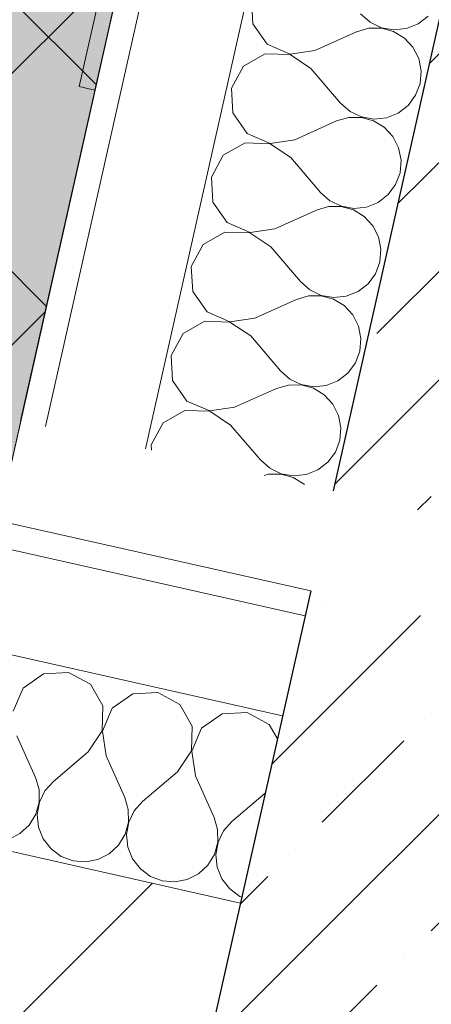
# Model space of a CAD drawing. Header units: millimetres. Extents: x -6990425 to -6520160, y 6117771 to 6220266.
# Tile 53 of 115: x -6927751 to -6927430, y 6140032 to 6140802. Entities that reach past the tile are written whole.
import ezdxf

# ---------------------------------------------------------------- set-up
doc = ezdxf.new("R2010")
doc.units = ezdxf.units.MM
doc.header["$MEASUREMENT"] = 0
for name, color, linetype in [('АР-Стены_внешние_.АР', 7, 'Continuous'), ('АР-Чертеж-Размеры.АР', 7, 'Continuous'), ('ИОС-Шахты и отверстия.АР', 7, 'Continuous')]:
    doc.layers.add(name, color=color, linetype=linetype)
for name, color, linetype, lineweight in [('АР-Стены_внешние_.АР_Ном._пера__1', 7, 'Continuous', 30), ('АР-Стены_внутренние_пилоны.АР_Ном._пера__1', 7, 'Continuous', 30), ('ИОС-Шахты и отверстия.АР_Ном._пера__1', 7, 'Continuous', 0), ('Кровля_Ном._пера__101', 252, 'Continuous', 0), ('Кровля_Ном._пера__120', 7, 'Continuous', 0)]:
    doc.layers.add(name, color=color, linetype=linetype, lineweight=lineweight)
doc.styles.add('РЎР“Р•РќР•Р\xa0Р\x98Р\xa0_РЎРўР\x98Р›Р¬_2', font='GOTHIC.TTF')
doc.dimstyles.new('СГЕНЕРИР_СТИЛЬ__3', dxfattribs={"dimtxt": 150, "dimasz": 237.5, "dimexe": 0.18, "dimexo": 0.0625, "dimgap": 0, "dimtad": 1, "dimdec": 0, "dimzin": 0, "dimdsep": 46, "dimtxsty": 'РЎР“Р•РќР•Р\xa0Р\x98Р\xa0_РЎРўР\x98Р›Р¬_2', "dimblk": 'ARROWHEAD_6', "dimblk1": 'ARROWHEAD_6', "dimblk2": 'ARROWHEAD_6', "dimcen": 0.09, "dimse1": 1, "dimse2": 1, "dimclrd": 7, "dimclre": 7, "dimclrt": 7, "dimazin": 0, "dimtfac": 1, "dimtdec": 4, "dimtmove": 0, "dimatfit": 3, "dimfxl": 1, "dimtolj": 1, "dimtzin": 0, "dimarcsym": 0})
pattern_1 = [(45, (-6566190.34, 6562677.8), (-84.852814, 84.852814), []), (45, (-6566232.77, 6562720.22), (-84.852814, 84.852814), [90, -30, 0, -30])]

# ---------------------------------------------------------------- blocks, each defined once
blk = doc.blocks.new('Лестница Вертикальная 23[13]_5', base_point=(-7155214.67, 6141138.46))
at = {"layer": 'ИОС-Шахты и отверстия.АР_Ном._пера__1', "color": 7, "linetype": 'Continuous', "lineweight": 0, "flags": 128}
blk.add_lwpolyline([(-7155302.67, 6140746.62), (-7155315.06, 6140749.41), (-7155295.58, 6140836.15), (-7155495.99, 6140881.16), (-7155493.21, 6140893.55), (-7155280.41, 6140845.75)], close=True, dxfattribs=at)
blk = doc.blocks.new('Стена_21_5', base_point=(-7155113.47, 6139991.91))
at = {"layer": 'АР-Стены_внешние_.АР', "linetype": 'Continuous', "lineweight": 0, "true_color": 0x000000}
h = blk.add_hatch(dxfattribs=at)
h.set_pattern_fill('ЖЕЛЕЗОБЕТОН__PROJECT__0005', color=18, style=0, pattern_type=2)
h.set_pattern_definition(pattern_1)
h.paths.add_polyline_path([(-7155010.25, 6140071.22), (-7154989.61, 6140087.08), (-7154939.2, 6140311.49), (-7155134.34, 6140355.32), (-7155189.13, 6140111.4)])
h = blk.add_hatch(dxfattribs=at)
h.set_pattern_fill('ЖЕЛЕЗОБЕТОН__PROJECT__0005', color=18, style=0, pattern_type=2)
h.set_pattern_definition(pattern_1)
h.paths.add_polyline_path([(-7155216.69, 6139912.61), (-7155010.25, 6140071.22), (-7155189.13, 6140111.4), (-7155232.96, 6139916.26)])
h = blk.add_hatch(dxfattribs=at)
h.set_pattern_fill('ЖЕЛЕЗОБЕТОН__PROJECT__0005', color=18, style=0, pattern_type=2)
h.set_pattern_definition(pattern_1)
h.paths.add_polyline_path([(-7154989.61, 6140087.08), (-7155010.25, 6140071.22), (-7154993.99, 6140067.57)])
h = blk.add_hatch(dxfattribs=at)
h.set_pattern_fill('ЖЕЛЕЗОБЕТОН__PROJECT__0005', color=18, style=0, pattern_type=2)
h.set_pattern_definition(pattern_1)
h.paths.add_polyline_path([(-7154993.99, 6140067.57), (-7155010.25, 6140071.22), (-7155216.69, 6139912.61), (-7155037.82, 6139872.43)])
at = {"layer": 'АР-Стены_внешние_.АР_Ном._пера__1', "color": 7, "linetype": 'Continuous', "lineweight": 30}
blk.add_line((-7155216.69, 6139912.61), (-7155232.96, 6139916.26), dxfattribs=at)
at = {"layer": 'АР-Стены_внешние_.АР_Ном._пера__1', "color": 7, "linetype": 'Continuous', "lineweight": 30, "flags": 128}
for points in [[(-7155134.34, 6140355.32), (-7155232.96, 6139916.26)], [(-7154989.61, 6140087.08), (-7154939.2, 6140311.49)]]:
    blk.add_lwpolyline(points, dxfattribs=at)
at = {"layer": 'АР-Стены_внутренние_пилоны.АР_Ном._пера__1', "color": 7, "linetype": 'Continuous', "lineweight": 30}
for p, q in [((-7154993.99, 6140067.57), (-7154989.61, 6140087.08)), ((-7155216.69, 6139912.61), (-7155037.82, 6139872.43))]:
    blk.add_line(p, q, dxfattribs=at)
blk = doc.blocks.new('*X56', base_point=(-6566190.34, 6562677.79))
at = {"layer": 'АР-Стены_внешние_.АР_Ном._пера__1', "color": 7, "linetype": 'Continuous', "lineweight": 0}
for p, q in [((-7155342.82, 6140290.52), (-7155358.82, 6140279.35)), ((-7155323.33, 6140291.61), (-7155342.82, 6140290.52)), ((-7155306.18, 6140282.29), (-7155323.33, 6140291.61)), ((-7155296.49, 6140265.35), (-7155306.18, 6140282.29)), ((-7155358.82, 6140279.35), (-7155366.56, 6140261.43)), ((-7155273.12, 6140274.87), (-7155289.13, 6140263.7)), ((-7155253.64, 6140275.96), (-7155273.12, 6140274.87)), ((-7155236.48, 6140266.64), (-7155253.64, 6140275.96)), ((-7155297.15, 6140245.84), (-7155296.49, 6140265.35)), ((-7155226.79, 6140249.7), (-7155236.48, 6140266.64)), ((-7155289.13, 6140263.7), (-7155296.87, 6140245.78)), ((-7155203.43, 6140259.22), (-7155219.44, 6140248.04)), ((-7155183.94, 6140260.31), (-7155203.43, 6140259.22)), ((-7155166.79, 6140250.99), (-7155183.94, 6140260.31)), ((-7155227.46, 6140230.19), (-7155226.79, 6140249.7)), ((-7155160.32, 6140239.67), (-7155166.79, 6140250.99)), ((-7155363.73, 6140242.12), (-7155349.08, 6140209.55)), ((-7155307.97, 6140229.6), (-7155297.15, 6140245.84)), ((-7155296.87, 6140245.78), (-7155294.03, 6140226.47)), ((-7155219.44, 6140248.04), (-7155227.18, 6140230.12)), ((-7155307.97, 6140229.6), (-7155335.14, 6140206.42)), ((-7155294.03, 6140226.47), (-7155279.39, 6140193.89)), ((-7155238.28, 6140213.94), (-7155227.46, 6140230.19)), ((-7155227.18, 6140230.12), (-7155224.34, 6140210.81)), ((-7155238.28, 6140213.94), (-7155265.45, 6140190.76)), ((-7155224.34, 6140210.81), (-7155209.7, 6140178.24)), ((-7155346.32, 6140200.09), (-7155349.08, 6140209.55)), ((-7155335.14, 6140206.42), (-7155341.68, 6140199.05)), ((-7155346.25, 6140190.23), (-7155346.32, 6140200.09)), ((-7155341.68, 6140199.05), (-7155345.96, 6140190.17)), ((-7155169.85, 6140197.21), (-7155195.76, 6140175.11)), ((-7155348.87, 6140180.74), (-7155346.25, 6140190.23)), ((-7155345.96, 6140190.17), (-7155347.65, 6140180.46)), ((-7155276.63, 6140184.43), (-7155279.39, 6140193.89)), ((-7155265.45, 6140190.76), (-7155271.99, 6140183.39)), ((-7155353.99, 6140172.32), (-7155348.87, 6140180.74)), ((-7155347.65, 6140180.46), (-7155346.63, 6140170.66)), ((-7155276.55, 6140174.58), (-7155276.63, 6140184.43)), ((-7155271.99, 6140183.39), (-7155276.27, 6140174.52)), ((-7155361.21, 6140165.61), (-7155353.99, 6140172.32)), ((-7155279.18, 6140165.08), (-7155276.55, 6140174.58)), ((-7155276.27, 6140174.52), (-7155277.96, 6140164.81)), ((-7155206.93, 6140168.78), (-7155209.7, 6140178.24)), ((-7155195.76, 6140175.11), (-7155202.3, 6140167.74)), ((-7155369.99, 6140161.14), (-7155361.21, 6140165.61)), ((-7155346.63, 6140170.66), (-7155342.96, 6140161.52)), ((-7155284.29, 6140156.66), (-7155279.18, 6140165.08)), ((-7155277.96, 6140164.81), (-7155276.94, 6140155.01)), ((-7155206.86, 6140158.93), (-7155206.93, 6140168.78)), ((-7155202.3, 6140167.74), (-7155206.58, 6140158.86)), ((-7155342.96, 6140161.52), (-7155336.94, 6140153.72)), ((-7155209.48, 6140149.43), (-7155206.86, 6140158.93)), ((-7155206.58, 6140158.86), (-7155208.27, 6140149.16)), ((-7155336.94, 6140153.72), (-7155329.01, 6140147.87)), ((-7155300.3, 6140145.49), (-7155291.52, 6140149.96)), ((-7155291.52, 6140149.96), (-7155284.29, 6140156.66)), ((-7155276.94, 6140155.01), (-7155273.27, 6140145.86)), ((-7155214.6, 6140141.01), (-7155209.48, 6140149.43)), ((-7155329.01, 6140147.87), (-7155319.79, 6140144.4)), ((-7155319.79, 6140144.4), (-7155309.97, 6140143.59)), ((-7155309.97, 6140143.59), (-7155300.3, 6140145.49)), ((-7155273.27, 6140145.86), (-7155267.25, 6140138.07)), ((-7155208.27, 6140149.16), (-7155207.24, 6140139.36)), ((-7155267.25, 6140138.07), (-7155259.32, 6140132.21)), ((-7155230.61, 6140129.84), (-7155221.83, 6140134.31)), ((-7155221.83, 6140134.31), (-7155214.6, 6140141.01)), ((-7155207.24, 6140139.36), (-7155203.58, 6140130.21)), ((-7155259.32, 6140132.21), (-7155250.1, 6140128.75)), ((-7155250.1, 6140128.75), (-7155240.28, 6140127.93)), ((-7155240.28, 6140127.93), (-7155230.61, 6140129.84)), ((-7155203.58, 6140130.21), (-7155197.55, 6140122.41)), ((-7155197.55, 6140122.41), (-7155189.63, 6140116.56)), ((-7155189.63, 6140116.56), (-7155188.1, 6140115.98))]:
    blk.add_line(p, q, dxfattribs=at)
blk = doc.blocks.new('Стена_32_5', base_point=(-7155211.04, 6140013.82))
at = {"layer": 'АР-Стены_внешние_.АР', "linetype": 'Continuous', "lineweight": 0, "true_color": 0x000000}
h = blk.add_hatch(dxfattribs=at)
h.set_pattern_fill('БЛОКИ_БЕТОННЫЕ_ЭФФЕКТИВН_74', color=18, style=0, pattern_type=2)
h.set_pattern_definition([(45, (-6566190.34, 6562677.8), (-127.27922, 127.27922), [])])
h.paths.add_polyline_path([(-7156696.32, 6140244.93), (-7155232.96, 6139916.25), (-7155189.13, 6140111.39), (-7156652.49, 6140440.07)])
at = {"layer": 'АР-Стены_внешние_.АР_Ном._пера__1', "color": 7, "linetype": 'Continuous', "lineweight": 0}
for p, q in [((-7155138.73, 6140335.8), (-7156943.58, 6140741.18)), ((-7155156.26, 6140257.75), (-7156814.75, 6140630.25))]:
    blk.add_line(p, q, dxfattribs=at)
at = {"layer": 'АР-Стены_внешние_.АР_Ном._пера__1', "color": 7, "linetype": 'Continuous', "lineweight": 15}
blk.add_line((-7155189.13, 6140111.39), (-7156652.49, 6140440.07), dxfattribs=at)
at = {"layer": 'АР-Стены_внешние_.АР_Ном._пера__1', "color": 7, "linetype": 'Continuous', "lineweight": 0, "flags": 128}
blk.add_lwpolyline([(-7155134.34, 6140355.32), (-7157036.76, 6140782.6)], dxfattribs=at)
at = {"layer": 'АР-Стены_внешние_.АР', "color": 7, "lineweight": 0}
blk.add_blockref('*X56', (-6566190.34, 6562677.79), dxfattribs=at)
blk = doc.blocks.new('*X89', base_point=(-6566190.34, 6562677.79))
at = {"layer": 'АР-Стены_внешние_.АР_Ном._пера__1', "color": 7, "linetype": 'Continuous', "lineweight": 0}
for p, q in [((-7155180.53, 6140817.88), (-7155179.44, 6140798.39)), ((-7155095.33, 6140806.06), (-7155087.96, 6140799.52)), ((-7155050.43, 6140798.24), (-7155042.63, 6140804.27)), ((-7155179.44, 6140798.39), (-7155168.26, 6140782.38)), ((-7155087.96, 6140799.52), (-7155079.09, 6140795.24)), ((-7155059.58, 6140794.58), (-7155050.43, 6140798.24)), ((-7155131.03, 6140777.48), (-7155098.46, 6140792.12)), ((-7155089, 6140794.89), (-7155098.46, 6140792.12)), ((-7155079.15, 6140794.96), (-7155089, 6140794.89)), ((-7155069.65, 6140792.34), (-7155079.15, 6140794.96)), ((-7155079.09, 6140795.24), (-7155069.38, 6140793.55)), ((-7155061.23, 6140787.22), (-7155069.65, 6140792.34)), ((-7155069.38, 6140793.55), (-7155059.58, 6140794.58)), ((-7155168.26, 6140782.38), (-7155150.35, 6140774.64)), ((-7155054.53, 6140779.99), (-7155061.23, 6140787.22)), ((-7155169.92, 6140775.03), (-7155186.86, 6140765.34)), ((-7155150.41, 6140774.36), (-7155169.92, 6140775.03)), ((-7155134.16, 6140763.54), (-7155150.41, 6140774.36)), ((-7155150.35, 6140774.64), (-7155131.03, 6140777.48)), ((-7155050.06, 6140771.21), (-7155054.53, 6140779.99)), ((-7155186.86, 6140765.34), (-7155196.18, 6140748.18)), ((-7155048.16, 6140761.55), (-7155050.06, 6140771.21)), ((-7155134.16, 6140763.54), (-7155110.98, 6140736.37)), ((-7155048.97, 6140751.73), (-7155048.16, 6140761.55)), ((-7155052.43, 6140742.5), (-7155048.97, 6140751.73)), ((-7155196.18, 6140748.18), (-7155195.09, 6140728.7)), ((-7155058.29, 6140734.57), (-7155052.43, 6140742.5)), ((-7155110.98, 6140736.37), (-7155103.61, 6140729.83)), ((-7155066.08, 6140728.55), (-7155058.29, 6140734.57)), ((-7155195.09, 6140728.7), (-7155183.92, 6140712.69)), ((-7155103.61, 6140729.83), (-7155094.74, 6140725.55)), ((-7155075.23, 6140724.88), (-7155066.08, 6140728.55)), ((-7155146.69, 6140707.79), (-7155114.11, 6140722.43)), ((-7155104.66, 6140725.19), (-7155114.11, 6140722.43)), ((-7155094.8, 6140725.27), (-7155104.66, 6140725.19)), ((-7155085.3, 6140722.64), (-7155094.8, 6140725.27)), ((-7155094.74, 6140725.55), (-7155085.03, 6140723.86)), ((-7155076.88, 6140717.53), (-7155085.3, 6140722.64)), ((-7155085.03, 6140723.86), (-7155075.23, 6140724.88)), ((-7155183.92, 6140712.69), (-7155166, 6140704.95)), ((-7155070.18, 6140710.3), (-7155076.88, 6140717.53)), ((-7155185.57, 6140705.33), (-7155202.51, 6140695.64)), ((-7155166.06, 6140704.67), (-7155185.57, 6140705.33)), ((-7155149.82, 6140693.85), (-7155166.06, 6140704.67)), ((-7155166, 6140704.95), (-7155146.69, 6140707.79)), ((-7155065.71, 6140701.52), (-7155070.18, 6140710.3)), ((-7155202.51, 6140695.64), (-7155211.83, 6140678.49)), ((-7155063.81, 6140691.85), (-7155065.71, 6140701.52)), ((-7155149.82, 6140693.85), (-7155126.64, 6140666.68)), ((-7155064.62, 6140682.03), (-7155063.81, 6140691.85)), ((-7155068.09, 6140672.81), (-7155064.62, 6140682.03)), ((-7155211.83, 6140678.49), (-7155210.74, 6140659)), ((-7155073.94, 6140664.88), (-7155068.09, 6140672.81)), ((-7155126.64, 6140666.68), (-7155119.27, 6140660.14)), ((-7155081.74, 6140658.86), (-7155073.94, 6140664.88)), ((-7155210.74, 6140659), (-7155199.57, 6140643)), ((-7155119.27, 6140660.14), (-7155110.39, 6140655.86)), ((-7155090.88, 6140655.19), (-7155081.74, 6140658.86)), ((-7155162.34, 6140638.09), (-7155129.77, 6140652.74)), ((-7155120.31, 6140655.5), (-7155129.77, 6140652.74)), ((-7155110.46, 6140655.58), (-7155120.31, 6140655.5)), ((-7155100.96, 6140652.95), (-7155110.46, 6140655.58)), ((-7155110.39, 6140655.86), (-7155100.68, 6140654.17)), ((-7155092.54, 6140647.83), (-7155100.96, 6140652.95)), ((-7155100.68, 6140654.17), (-7155090.88, 6140655.19)), ((-7155199.57, 6140643), (-7155181.65, 6140635.26)), ((-7155085.84, 6140640.61), (-7155092.54, 6140647.83)), ((-7155201.22, 6140635.64), (-7155218.17, 6140625.95)), ((-7155181.72, 6140634.98), (-7155201.22, 6140635.64)), ((-7155165.47, 6140624.15), (-7155181.72, 6140634.98)), ((-7155181.65, 6140635.26), (-7155162.34, 6140638.09)), ((-7155081.36, 6140631.83), (-7155085.84, 6140640.61)), ((-7155079.46, 6140622.16), (-7155081.36, 6140631.83)), ((-7155218.17, 6140625.95), (-7155227.49, 6140608.8)), ((-7155165.47, 6140624.15), (-7155142.29, 6140596.99)), ((-7155080.27, 6140612.34), (-7155079.46, 6140622.16)), ((-7155083.74, 6140603.12), (-7155080.27, 6140612.34)), ((-7155227.49, 6140608.8), (-7155226.4, 6140589.31)), ((-7155089.59, 6140595.19), (-7155083.74, 6140603.12)), ((-7155142.29, 6140596.99), (-7155134.92, 6140590.44)), ((-7155226.4, 6140589.31), (-7155215.22, 6140573.31)), ((-7155134.92, 6140590.44), (-7155126.05, 6140586.16)), ((-7155106.54, 6140585.5), (-7155097.39, 6140589.16)), ((-7155097.39, 6140589.16), (-7155089.59, 6140595.19)), ((-7155177.99, 6140568.4), (-7155145.42, 6140583.05)), ((-7155135.96, 6140585.81), (-7155145.42, 6140583.05)), ((-7155126.11, 6140585.88), (-7155135.96, 6140585.81)), ((-7155116.61, 6140583.26), (-7155126.11, 6140585.88)), ((-7155126.05, 6140586.16), (-7155116.34, 6140584.47)), ((-7155108.19, 6140578.14), (-7155116.61, 6140583.26)), ((-7155116.34, 6140584.47), (-7155106.54, 6140585.5)), ((-7155215.22, 6140573.31), (-7155197.31, 6140565.57)), ((-7155101.49, 6140570.92), (-7155108.19, 6140578.14)), ((-7155216.88, 6140565.95), (-7155233.82, 6140556.26)), ((-7155197.37, 6140565.28), (-7155216.88, 6140565.95)), ((-7155181.12, 6140554.46), (-7155197.37, 6140565.28)), ((-7155197.31, 6140565.57), (-7155177.99, 6140568.4)), ((-7155097.02, 6140562.14), (-7155101.49, 6140570.92)), ((-7155095.12, 6140552.47), (-7155097.02, 6140562.14)), ((-7155233.82, 6140556.26), (-7155243.14, 6140539.11)), ((-7155181.12, 6140554.46), (-7155157.94, 6140527.29)), ((-7155095.93, 6140542.65), (-7155095.12, 6140552.47)), ((-7155099.39, 6140533.42), (-7155095.93, 6140542.65)), ((-7155243.14, 6140539.11), (-7155242.05, 6140519.62)), ((-7155157.94, 6140527.29), (-7155150.57, 6140520.75)), ((-7155105.25, 6140525.5), (-7155099.39, 6140533.42)), ((-7155242.05, 6140519.62), (-7155230.88, 6140503.61)), ((-7155150.57, 6140520.75), (-7155141.7, 6140516.47)), ((-7155122.19, 6140515.81), (-7155113.04, 6140519.47)), ((-7155113.04, 6140519.47), (-7155105.25, 6140525.5)), ((-7155193.65, 6140498.71), (-7155161.07, 6140513.36)), ((-7155151.61, 6140516.12), (-7155161.07, 6140513.36)), ((-7155141.76, 6140516.19), (-7155151.61, 6140516.12)), ((-7155132.26, 6140513.57), (-7155141.76, 6140516.19)), ((-7155141.7, 6140516.47), (-7155131.99, 6140514.78)), ((-7155123.84, 6140508.45), (-7155132.26, 6140513.57)), ((-7155131.99, 6140514.78), (-7155122.19, 6140515.81)), ((-7155230.88, 6140503.61), (-7155212.96, 6140495.87)), ((-7155117.14, 6140501.22), (-7155123.84, 6140508.45)), ((-7155232.53, 6140496.26), (-7155249.47, 6140486.57)), ((-7155213.02, 6140495.59), (-7155232.53, 6140496.26)), ((-7155196.78, 6140484.77), (-7155213.02, 6140495.59)), ((-7155212.96, 6140495.87), (-7155193.65, 6140498.71)), ((-7155112.67, 6140492.44), (-7155117.14, 6140501.22)), ((-7155110.77, 6140482.78), (-7155112.67, 6140492.44)), ((-7155249.47, 6140486.57), (-7155258.79, 6140469.42)), ((-7155196.78, 6140484.77), (-7155173.6, 6140457.6)), ((-7155111.58, 6140472.96), (-7155110.77, 6140482.78)), ((-7155115.05, 6140463.73), (-7155111.58, 6140472.96)), ((-7155258.79, 6140469.42), (-7155258.56, 6140465.21)), ((-7155173.6, 6140457.6), (-7155166.23, 6140451.06)), ((-7155120.9, 6140455.8), (-7155115.05, 6140463.73)), ((-7155166.23, 6140451.06), (-7155157.35, 6140446.78)), ((-7155137.84, 6140446.11), (-7155128.7, 6140449.78)), ((-7155128.7, 6140449.78), (-7155120.9, 6140455.8)), ((-7155167.27, 6140446.43), (-7155170.6, 6140445.45)), ((-7155157.41, 6140446.5), (-7155167.27, 6140446.43)), ((-7155147.92, 6140443.88), (-7155157.41, 6140446.5)), ((-7155157.35, 6140446.78), (-7155147.64, 6140445.09)), ((-7155139.5, 6140438.76), (-7155147.92, 6140443.88)), ((-7155147.64, 6140445.09), (-7155137.84, 6140446.11)), ((-7155139.16, 6140438.39), (-7155139.5, 6140438.76))]:
    blk.add_line(p, q, dxfattribs=at)
blk = doc.blocks.new('Стена_47_5', base_point=(-7155019.24, 6140411.46))
at = {"layer": 'АР-Стены_внешние_.АР', "linetype": 'Continuous', "lineweight": 0, "true_color": 0x000000}
h = blk.add_hatch(dxfattribs=at)
h.set_pattern_fill('ЖЕЛЕЗОБЕТОН__PROJECT__0005', color=18, style=0, pattern_type=2)
h.set_pattern_definition(pattern_1)
h.paths.add_polyline_path([(-7155116.81, 6140433.37), (-7154921.67, 6140389.54), (-7154481.2, 6142350.69), (-7154598.28, 6142376.98), (-7154676.33, 6142394.51)])
at = {"layer": 'АР-Стены_внешние_.АР_Ном._пера__1', "color": 7, "linetype": 'Continuous', "lineweight": 0}
for p, q in [((-7154900.74, 6142444.92), (-7155341.22, 6140483.78)), ((-7154822.69, 6142427.39), (-7155263.16, 6140466.24))]:
    blk.add_line(p, q, dxfattribs=at)
at = {"layer": 'АР-Стены_внешние_.АР_Ном._пера__1', "color": 7, "linetype": 'Continuous', "lineweight": 30}
blk.add_line((-7154676.33, 6142394.51), (-7155116.81, 6140433.37), dxfattribs=at)
at = {"layer": 'АР-Стены_внешние_.АР_Ном._пера__1', "color": 7, "linetype": 'Continuous', "lineweight": 0, "flags": 128}
blk.add_lwpolyline([(-7154920.26, 6142449.3), (-7155360.73, 6140488.16)], dxfattribs=at)
at = {"layer": 'АР-Стены_внешние_.АР', "color": 7, "lineweight": 0}
blk.add_blockref('*X89', (-6566190.34, 6562677.79), dxfattribs=at)
blk = doc.blocks.new('ARROWHEAD_6')
at = {"color": 0, "linetype": 'Continuous', "lineweight": 0}
for p, q in [((-0.5, -0.5), (0.5, 0.5)), ((0, 0), (-1, 0))]:
    blk.add_line(p, q, dxfattribs=at)
blk = doc.blocks.new('*D176', base_point=(-6566190.34, 6562677.79))
at = {"layer": 'Defpoints', "color": 0, "linetype": 'Continuous', "transparency": 16777216}
for p in [(-6927461.05, 6141776.12), (-6928747.13, 6140630.07), (-6928475.05, 6140568.96)]:
    blk.add_point(p, dxfattribs=at)
at = {"layer": 'АР-Чертеж-Размеры.АР', "color": 7, "linetype": 'Continuous', "lineweight": -2, "transparency": 16777216}
for p, q in [((-6928492.37, 6141764.34), (-6928548.53, 6141514.3)), ((-6928695.08, 6140861.8), (-6928642.01, 6141098.12))]:
    blk.add_line(p, q, dxfattribs=at)
at = {"layer": 'АР-Чертеж-Размеры.АР', "color": 7, "linetype": 'Continuous', "lineweight": -2, "transparency": 16777216, "xscale": 237.5, "yscale": 237.5, "zscale": 237.5}
for p, rotation in [((-6928440.32, 6141996.06), 77.3413178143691), ((-6928747.13, 6140630.07), 257.3413178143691)]:
    blk.add_blockref('ARROWHEAD_6', p, dxfattribs=dict(at, rotation=rotation))
at = {"layer": 'АР-Чертеж-Размеры.АР', "color": 7, "linetype": 'Continuous', "lineweight": 0, "transparency": 16777216, "insert": (-6928595.27, 6141306.21), "char_height": 150, "attachment_point": 5, "rotation": 77.34132, "style": 'РЎР“Р•РќР•Р\xa0Р\x98Р\xa0_РЎРўР\x98Р›Р¬_2'}
blk.add_mtext('\\A1;1400', dxfattribs=at)

msp = doc.modelspace()

# ---------------------------------------------------------------- hatches: boundary and pattern name
at = {"layer": 'Кровля_Ном._пера__101', "linetype": 'Continuous', "lineweight": 0}
h = msp.add_hatch(dxfattribs=at)
h.set_pattern_fill('ПЕСОК_0005', color=252, style=0, pattern_type=2)
h.set_pattern_definition([(122.3417, (-6922964.9, 6137514.64), (191.0468, 120.9696), [0, -150.75, 0, -226.125]), (57.3417, (-6923455.2, 6137624.75), (-190.3755, 122.0232), [0, -110.55, 0, -190.95])])
h.paths.add_polyline_path([(-6936415.85, 6132113.61), (-6933031.32, 6147183.11), (-6929636.04, 6146420.54), (-6930089.64, 6144400.88), (-6927025.97, 6143712.79), (-6927767.73, 6140410.11), (-6927767.76, 6140410.1), (-6929426.26, 6140782.6), (-6930336.82, 6136728.58), (-6918608.95, 6134094.58), (-6917627.22, 6138465.8), (-6918212.86, 6138597.34), (-6917681.51, 6140963.2), (-6917173.1, 6143226.9), (-6913874.61, 6142486.08), (-6913672.02, 6143388.09), (-6910491.08, 6142673.67), (-6913993.84, 6127077.75)])
at = {"layer": 'Кровля_Ном._пера__120', "linetype": 'Continuous', "lineweight": 0}
h = msp.add_hatch(dxfattribs=at)
h.set_pattern_fill('НЕМЕТАЛЛИЧЕСКИЕ_МАТЕРИАЛ_5C', style=0, pattern_type=2)
h.set_pattern_definition([(45, (-6929637.76, 6135484.77), (-106.066, 106.066), []), (135, (-6929637.76, 6135484.77), (106.066, 106.066), [])])
h.paths.add_polyline_path([(-6915790.23, 6140210.54), (-6917540.03, 6132419.59), (-6931960.79, 6135658.42), (-6930436.7, 6142444.41), (-6927461.05, 6141776.12), (-6927767.73, 6140410.22), (-6929426.26, 6140782.6), (-6930336.82, 6136728.58), (-6918608.96, 6134094.58), (-6917627.23, 6138465.78), (-6918212.8, 6138597.33), (-6917751.44, 6140651.05)])

# ---------------------------------------------------------------- linework, layer by layer
at = {"layer": 'Кровля_Ном._пера__120', "color": 7, "linetype": 'Continuous', "lineweight": 0, "flags": 128}
for points in [[(-6936415.85, 6132113.61), (-6933031.32, 6147183.11), (-6929636.04, 6146420.54), (-6930089.64, 6144400.88), (-6927025.97, 6143712.79), (-6927767.73, 6140410.11), (-6927767.76, 6140410.1), (-6929426.26, 6140782.6), (-6930336.82, 6136728.58), (-6918608.95, 6134094.58), (-6917627.22, 6138465.8), (-6918212.86, 6138597.34), (-6917681.51, 6140963.2), (-6917173.1, 6143226.9), (-6913874.61, 6142486.08), (-6913672.02, 6143388.09), (-6910491.08, 6142673.67), (-6913993.84, 6127077.75)], [(-6915790.23, 6140210.54), (-6917540.03, 6132419.59), (-6931960.79, 6135658.42), (-6930436.7, 6142444.41), (-6927461.05, 6141776.12), (-6927767.73, 6140410.22), (-6929426.26, 6140782.6), (-6930336.82, 6136728.58), (-6918608.96, 6134094.58), (-6917627.23, 6138465.78), (-6918212.8, 6138597.33), (-6917751.44, 6140651.05)]]:
    msp.add_lwpolyline(points, close=True, dxfattribs=at)

# ---------------------------------------------------------------- block references
at = {"layer": 'АР-Стены_внешние_.АР', "color": 7, "lineweight": 0}
for name, p in [('Стена_47_5', (-6927408.74, 6140411.46)), ('Стена_32_5', (-6927600.54, 6140013.82)), ('Стена_21_5', (-6927502.97, 6139991.91))]:
    msp.add_blockref(name, p, dxfattribs=at)
at = {"layer": 'ИОС-Шахты и отверстия.АР', "color": 7, "linetype": 'Continuous', "lineweight": 0}
msp.add_blockref('Лестница Вертикальная 23[13]_5', (-6927604.16, 6141138.46), dxfattribs=at)

# ---------------------------------------------------------------- dimensions: what is measured, and where the dimension line sits
at = {"layer": 'АР-Чертеж-Размеры.АР', "color": 7, "linetype": 'Continuous', "lineweight": 0}
dim = msp.add_linear_dim(base=(-6928747.13, 6140630.07), p1=(-6927461.05, 6141776.12), p2=(-6928475.05, 6140568.96), angle=257.34132, dimstyle='СГЕНЕРИР_СТИЛЬ__3', dxfattribs=at)
dim.commit()
dim.dimension.update_dxf_attribs({"geometry": '*D176', "text_midpoint": (-6928595.27, 6141306.21), "dimtype": 160, "text_rotation": 77.34132})

doc.saveas('drawing.dxf')
